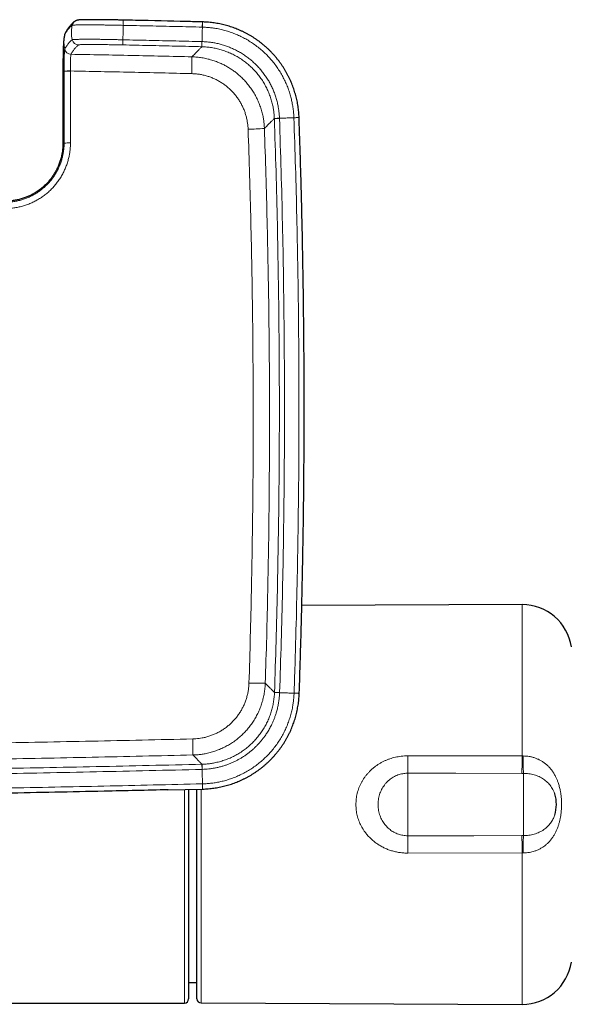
# Model space of a CAD drawing. Header units: millimetres. Extents: x 8 to 1132, y 12 to 2282.
# Tile 18 of 54: x 704 to 771, y 979 to 1098. Entities that reach past the tile are written whole.
import ezdxf

# ---------------------------------------------------------------- set-up
doc = ezdxf.new("R2010")
doc.units = ezdxf.units.MM

msp = doc.modelspace()

# ---------------------------------------------------------------- linework, layer by layer
at = {"color": 8, "linetype": 'Continuous', "lineweight": 0}
for p, q in [((710.65, 1097.16), (710.65, 1097.16)), ((716.3, 1097.11), (716.31, 1097.74)), ((725.87, 1096.89), (725.88, 1097.52)), ((716.25, 1094.74), (716.26, 1095.36)), ((725.81, 1094.52), (725.82, 1095.14)), ((709.99, 1093.61), (709.99, 1093.61)), ((725.82, 1094.52), (725.81, 1094.52)), ((709.91, 1091.6), (709.91, 1091.59)), ((734.59, 1085.84), (735.21, 1085.86)), ((734.59, 1085.84), (734.59, 1085.85)), ((736.96, 1085.93), (737.58, 1085.95)), ((764.57, 1008.73), (764.57, 1027.04)), ((734.61, 1016.42), (735.23, 1016.39)), ((734.61, 1016.41), (734.61, 1016.42)), ((736.98, 1016.33), (737.6, 1016.31)), ((725.83, 1007.73), (725.85, 1007.11)), ((725.83, 1007.73), (725.84, 1007.73)), ((750.75, 1008.75), (764.57, 1008.73)), ((764.57, 1008.73), (764.69, 1008.73)), ((750.73, 1006.64), (750.73, 999.09)), ((764.73, 1006.63), (764.56, 1006.63)), ((764.73, 1006.63), (764.73, 999.1)), ((725.89, 1005.36), (725.9, 1004.73)), ((725.73, 1004.73), (725.73, 978.86)), ((764.56, 999.1), (764.73, 999.1)), ((764.57, 997), (750.75, 996.98)), ((764.69, 997), (764.57, 997)), ((764.57, 978.69), (764.57, 997))]:
    msp.add_line(p, q, dxfattribs=at)
at = {"color": 7, "linetype": 'Continuous', "lineweight": 30}
for p, q in [((725.89, 1097.52), (725.88, 1097.52)), ((709.19, 1095.92), (709.19, 1095.89)), ((709.28, 1096.18), (709.29, 1096.18)), ((709.29, 1096.2), (709.3, 1096.21)), ((709, 1091.57), (709.01, 1082.85)), ((737.58, 1085.95), (737.58, 1085.96)), ((764.57, 1027.04), (737.91, 1026.92)), ((737.6, 1016.3), (737.6, 1016.31)), ((721.72, 1004.63), (725.9, 1004.73)), ((725.23, 1002.87), (725.23, 1004.72)), ((725.9, 1004.73), (725.91, 1004.73)), ((725.23, 979.36), (725.23, 1002.87)), ((724.21, 981.35), (725.23, 981.35)), ((640.59, 978.85), (723.71, 978.85)), ((725.73, 978.86), (764.57, 978.69))]:
    msp.add_line(p, q, dxfattribs=at)
at = {"color": 7, "linetype": 'Continuous', "lineweight": 30, "flags": 128}
msp.add_lwpolyline([(710.43, 1097.59), (710.44, 1097.6), (710.53, 1097.65)], dxfattribs=at)
at = {"color": 8, "linetype": 'Continuous', "lineweight": 0, "flags": 128}
for points in [[(725.88, 1096.89), (725.88, 1096.99), (725.88, 1097.08), (725.88, 1097.17), (725.89, 1097.25), (725.89, 1097.32), (725.89, 1097.38), (725.89, 1097.43), (725.89, 1097.47), (725.89, 1097.5), (725.89, 1097.52), (725.89, 1097.52)], [(725.82, 1094.52), (725.82, 1094.53), (725.82, 1094.55), (725.82, 1094.58), (725.82, 1094.62), (725.82, 1094.67), (725.82, 1094.73), (725.83, 1094.8), (725.83, 1094.88), (725.83, 1094.96), (725.83, 1095.05), (725.84, 1095.14)], [(734.59, 1085.85), (734.59, 1085.85), (734.61, 1085.85), (734.64, 1085.85), (734.68, 1085.86), (734.73, 1085.86), (734.8, 1085.86), (734.87, 1085.86), (734.94, 1085.87), (735.03, 1085.87), (735.11, 1085.87), (735.21, 1085.88)], [(736.96, 1085.94), (737.05, 1085.94), (737.14, 1085.94), (737.23, 1085.95), (737.31, 1085.95), (737.38, 1085.95), (737.44, 1085.95), (737.49, 1085.96), (737.53, 1085.96), (737.56, 1085.96), (737.58, 1085.96), (737.58, 1085.96)], [(734.61, 1016.41), (734.61, 1016.41), (734.63, 1016.41), (734.66, 1016.4), (734.7, 1016.4), (734.76, 1016.4), (734.82, 1016.4), (734.89, 1016.4), (734.96, 1016.39), (735.05, 1016.39), (735.14, 1016.39), (735.23, 1016.38)], [(736.98, 1016.32), (737.07, 1016.32), (737.16, 1016.32), (737.25, 1016.31), (737.33, 1016.31), (737.4, 1016.31), (737.46, 1016.31), (737.51, 1016.3), (737.55, 1016.3), (737.58, 1016.3), (737.6, 1016.3), (737.6, 1016.3)], [(725.84, 1007.73), (725.84, 1007.72), (725.84, 1007.7), (725.84, 1007.67), (725.84, 1007.63), (725.84, 1007.58), (725.85, 1007.52), (725.85, 1007.45), (725.85, 1007.37), (725.85, 1007.29), (725.85, 1007.2), (725.86, 1007.11)], [(764.56, 1006.63), (756.56, 1006.64), (750.73, 1006.64)], [(725.9, 1005.36), (725.9, 1005.26), (725.9, 1005.17), (725.91, 1005.09), (725.91, 1005.01), (725.91, 1004.94), (725.91, 1004.87), (725.91, 1004.82), (725.91, 1004.78), (725.91, 1004.75), (725.91, 1004.74), (725.91, 1004.73)], [(750.73, 999.09), (758.73, 999.09), (764.56, 999.1)]]:
    msp.add_lwpolyline(points, dxfattribs=at)
at = {"color": 8, "linetype": 'Continuous', "lineweight": 0}
for centre, radius, start, end in [((710.9, 1096.94), 0.799, 125.9707, 167.622), ((709.99, 1095.81), 0.796, 150.8988, 167.6809), ((709.99, 1095.81), 0.795, 152.6547, 167.6898), ((710.91, 1095.54), 0.8, 192.8841, 268.7588), ((710, 1094.42), 0.801, 193.0223, 268.7229), ((710, 1094.41), 0.801, 193.0679, 268.7233), ((673.21, 1092.94), 51.41, 358.1362, 0.3994), ((709.75, 1066.4), 25.19, 89.6344, 91.3741), ((709.78, 1073.66), 17.92, 89.5812, 92.027), ((730.79, 1115.11), 30.58, 271.1717, 274.8714), ((709.78, 1065.9), 16.98, 89.5579, 92.1398), ((732.69, 1039.89), 22.37, 267.0222, 272.074), ((670.75, 1009.1), 53.99, 359.7349, 1.7975), ((534.22, 1009.04), 216.53, 359.3651, 359.9215), ((544.28, 1009.05), 220.29, 359.3696, 359.915), ((827.08, 1009.05), 62.39, 180.3001, 182.2264), ((534.21, 996.69), 216.54, 0.0785, 0.6349), ((544.28, 996.68), 220.29, 0.085, 0.6304), ((827.08, 996.68), 62.39, 177.7736, 179.6998)]:
    msp.add_arc(centre, radius, start, end, dxfattribs=at)
at = {"color": 7, "linetype": 'Continuous', "lineweight": 30}
for centre, radius, start, end in [((764.6, 1021.04), 6, 8.4268, 90.25), ((764.73, 1002.87), 4, 341.2962, 18.6671), ((764.6, 984.69), 6, 269.75, 351.5732), ((723.71, 979.35), 0.5, 269.9906, 359.9888), ((725.73, 979.36), 0.5, 180, 269.75)]:
    msp.add_arc(centre, radius, start, end, dxfattribs=at)
at = {"color": 8, "linetype": 'Continuous', "lineweight": 0}
for points, knots in [([(710.12, 1097.11), (710.08, 1097.09), (710.01, 1097.03), (709.9, 1096.93), (709.78, 1096.81), (709.67, 1096.68), (709.56, 1096.53), (709.45, 1096.37), (709.33, 1096.19), (709.25, 1096.05), (709.21, 1095.98)], [0, 0, 0, 0, 0.123227, 0.246457, 0.369685, 0.492915, 0.616152, 0.739393, 0.869695, 1, 1, 1, 1]), ([(710.12, 1097.11), (710.1, 1097.01), (710.06, 1096.79), (710.03, 1096.46), (710.02, 1096.11), (710.05, 1095.74), (710.1, 1095.49), (710.13, 1095.36)], [0, 0, 0, 0, 0.1859693, 0.3729716, 0.5603762, 0.7808695, 1, 1, 1, 1]), ([(710.65, 1097.16), (710.65, 1097.16), (710.59, 1097.16), (710.47, 1097.15), (710.33, 1097.14), (710.23, 1097.14), (710.16, 1097.13), (710.13, 1097.12), (710.12, 1097.12), (710.12, 1097.11), (710.12, 1097.11)], [0, 0, 0, 0, 0.000025, 0.193254, 0.387565, 0.585216, 0.784003, 0.891895, 0.999975, 1, 1, 1, 1]), ([(716.3, 1097.11), (716.3, 1097.11), (716.16, 1097.12), (715.88, 1097.12), (715.44, 1097.13), (714.97, 1097.14), (714.56, 1097.14), (714.24, 1097.15), (713.99, 1097.15), (713.75, 1097.16), (713.46, 1097.16), (713.11, 1097.16), (712.72, 1097.17), (712.35, 1097.17), (712, 1097.17), (711.68, 1097.17), (711.38, 1097.17), (711.11, 1097.17), (710.91, 1097.16), (710.76, 1097.16), (710.68, 1097.16), (710.65, 1097.16), (710.65, 1097.16)], [0, 0, 0, 0, 0.000008, 0.058269, 0.116813, 0.187678, 0.259014, 0.295381, 0.33181, 0.368421, 0.405094, 0.469632, 0.534518, 0.600528, 0.666944, 0.731301, 0.796022, 0.861847, 0.928044, 0.963988, 0.999996, 1, 1, 1, 1]), ([(716.3, 1097.11), (716.3, 1097.01), (716.29, 1096.79), (716.28, 1096.46), (716.28, 1096.11), (716.27, 1095.74), (716.26, 1095.49), (716.26, 1095.36)], [0, 0, 0, 0, 0.185959, 0.372956, 0.56036, 0.780858, 1, 1, 1, 1]), ([(725.87, 1096.89), (724.81, 1096.92), (722.69, 1096.97), (719.5, 1097.04), (717.37, 1097.09), (716.3, 1097.11)], [0, 0, 0, 0, 0.331309, 0.665655, 1, 1, 1, 1]), ([(709.21, 1095.98), (709.19, 1095.87), (709.15, 1095.66), (709.12, 1095.33), (709.12, 1094.98), (709.15, 1094.61), (709.2, 1094.36), (709.22, 1094.23)], [0, 0, 0, 0, 0.185973, 0.372978, 0.560383, 0.780874, 1, 1, 1, 1]), ([(709.21, 1095.98), (709.21, 1095.98), (709.21, 1095.97), (709.2, 1095.96), (709.2, 1095.93), (709.19, 1095.92)], [0, 0, 0, 0, 0.000129, 0.703126, 1, 1, 1, 1]), ([(709.21, 1095.98), (709.21, 1095.98), (709.21, 1095.98), (709.21, 1095.98), (709.21, 1095.98)], [0, 0, 0, 0, 0.997687, 1, 1, 1, 1]), ([(725.88, 1096.89), (725.88, 1096.79), (725.87, 1096.57), (725.86, 1096.24), (725.85, 1095.89), (725.84, 1095.52), (725.84, 1095.27), (725.84, 1095.14)], [0, 0, 0, 0, 0.185959, 0.372956, 0.56036, 0.780858, 1, 1, 1, 1]), ([(725.88, 1096.89), (725.88, 1096.89), (725.87, 1096.89), (725.87, 1096.89), (725.87, 1096.89)], [0, 0, 0, 0, 0.006042, 1, 1, 1, 1]), ([(736.96, 1085.94), (736.96, 1085.94), (736.95, 1086.12), (736.93, 1086.5), (736.86, 1087.06), (736.77, 1087.62), (736.66, 1088.17), (736.51, 1088.73), (736.32, 1089.32), (736.09, 1089.91), (735.83, 1090.5), (735.53, 1091.06), (735.2, 1091.61), (734.85, 1092.14), (734.46, 1092.66), (734.04, 1093.15), (733.59, 1093.61), (733.12, 1094.06), (732.62, 1094.47), (732.09, 1094.86), (731.55, 1095.22), (730.99, 1095.54), (730.41, 1095.83), (729.83, 1096.09), (729.23, 1096.31), (728.61, 1096.49), (727.99, 1096.65), (727.41, 1096.76), (726.87, 1096.83), (726.38, 1096.87), (726.04, 1096.89), (725.88, 1096.89), (725.88, 1096.89)], [0, 0, 0, 0, 0.000003, 0.032762, 0.065582, 0.098421, 0.13124, 0.163999, 0.201102, 0.238321, 0.275599, 0.312878, 0.350098, 0.3872, 0.424726, 0.462281, 0.499807, 0.537694, 0.575675, 0.613687, 0.651667, 0.689554, 0.726697, 0.763956, 0.801275, 0.838593, 0.875851, 0.912993, 0.941989, 0.971, 0.999997, 1, 1, 1, 1]), ([(709.22, 1094.23), (709.26, 1094.3), (709.33, 1094.43), (709.45, 1094.61), (709.56, 1094.77), (709.67, 1094.91), (709.78, 1095.05), (709.89, 1095.17), (710.01, 1095.28), (710.09, 1095.33), (710.13, 1095.36)], [0, 0, 0, 0, 0.123482, 0.246967, 0.370451, 0.493934, 0.617428, 0.740922, 0.87046, 1, 1, 1, 1]), ([(710.89, 1094.74), (710.85, 1094.71), (710.77, 1094.65), (710.66, 1094.55), (710.54, 1094.43), (710.43, 1094.29), (710.32, 1094.15), (710.21, 1093.98), (710.1, 1093.81), (710.02, 1093.68), (709.99, 1093.61)], [0, 0, 0, 0, 0.129537, 0.259078, 0.382562, 0.506045, 0.629539, 0.753033, 0.876515, 1, 1, 1, 1]), ([(710.13, 1095.36), (710.13, 1095.36), (710.13, 1095.37), (710.15, 1095.38), (710.22, 1095.39), (710.33, 1095.39), (710.46, 1095.4), (710.62, 1095.41), (710.79, 1095.41), (710.99, 1095.42), (711.22, 1095.42), (711.47, 1095.42), (711.74, 1095.42), (712.03, 1095.42), (712.34, 1095.42), (712.67, 1095.42), (713.04, 1095.42), (713.46, 1095.42), (713.92, 1095.41), (714.39, 1095.4), (714.86, 1095.39), (715.33, 1095.39), (715.8, 1095.37), (716.11, 1095.37), (716.26, 1095.36), (716.26, 1095.36)], [0, 0, 0, 0, 0.000006, 0.049293, 0.098723, 0.148152, 0.197439, 0.241257, 0.285223, 0.329243, 0.373214, 0.417034, 0.460992, 0.505105, 0.549271, 0.593385, 0.637344, 0.690919, 0.74467, 0.798421, 0.851997, 0.901308, 0.950689, 0.999994, 1, 1, 1, 1]), ([(716.25, 1094.74), (716.11, 1094.75), (715.84, 1094.75), (715.44, 1094.76), (715.03, 1094.77), (714.62, 1094.77), (714.2, 1094.78), (713.8, 1094.78), (713.41, 1094.79), (713.03, 1094.79), (712.68, 1094.79), (712.36, 1094.79), (712.06, 1094.79), (711.79, 1094.79), (711.56, 1094.79), (711.35, 1094.78), (711.19, 1094.78), (711.06, 1094.77), (710.97, 1094.76), (710.91, 1094.75), (710.9, 1094.75), (710.89, 1094.74)], [0, 0, 0, 0, 0.049214, 0.098506, 0.14773, 0.201515, 0.255474, 0.309432, 0.363217, 0.41807, 0.473126, 0.528182, 0.583034, 0.637832, 0.692825, 0.747811, 0.8026, 0.85188, 0.901302, 0.950722, 1, 1, 1, 1]), ([(725.81, 1094.52), (724.75, 1094.55), (722.63, 1094.6), (719.45, 1094.67), (717.31, 1094.72), (716.25, 1094.74)], [0, 0, 0, 0, 0.331044, 0.665522, 1, 1, 1, 1]), ([(716.26, 1095.36), (717.33, 1095.34), (719.46, 1095.29), (722.65, 1095.22), (724.77, 1095.17), (725.82, 1095.14)], [0, 0, 0, 0, 0.334478, 0.668956, 1, 1, 1, 1]), ([(725.82, 1095.14), (725.83, 1095.14), (725.83, 1095.14), (725.84, 1095.14), (725.84, 1095.14)], [0, 0, 0, 0, 0.994255, 1, 1, 1, 1]), ([(725.84, 1095.14), (725.84, 1095.14), (726.01, 1095.14), (726.35, 1095.12), (726.87, 1095.06), (727.39, 1094.98), (727.91, 1094.87), (728.42, 1094.72), (728.93, 1094.55), (729.42, 1094.36), (729.91, 1094.13), (730.38, 1093.88), (730.85, 1093.59), (731.3, 1093.28), (731.73, 1092.94), (732.13, 1092.59), (732.51, 1092.22), (732.88, 1091.82), (733.22, 1091.4), (733.54, 1090.95), (733.84, 1090.5), (734.1, 1090.03), (734.34, 1089.55), (734.55, 1089.05), (734.73, 1088.54), (734.89, 1088.02), (735.01, 1087.53), (735.09, 1087.09), (735.14, 1086.68), (735.19, 1086.28), (735.2, 1086.01), (735.21, 1085.88), (735.21, 1085.88)], [0, 0, 0, 0, 0.000004, 0.035804, 0.071633, 0.107438, 0.144203, 0.180994, 0.217756, 0.254475, 0.291226, 0.327951, 0.365756, 0.403594, 0.441401, 0.478111, 0.51485, 0.551559, 0.589338, 0.627146, 0.664921, 0.70163, 0.738366, 0.775071, 0.812836, 0.850629, 0.888389, 0.916195, 0.944002, 0.971999, 0.999996, 1, 1, 1, 1]), ([(709.14, 1091.59), (709.14, 1091.59), (709.14, 1091.67), (709.14, 1091.83), (709.15, 1092.07), (709.16, 1092.3), (709.16, 1092.53), (709.16, 1092.74), (709.16, 1092.93), (709.16, 1093.12), (709.16, 1093.3), (709.17, 1093.46), (709.18, 1093.61), (709.18, 1093.74), (709.19, 1093.87), (709.19, 1093.97), (709.2, 1094.06), (709.21, 1094.13), (709.21, 1094.18), (709.22, 1094.22), (709.22, 1094.23), (709.22, 1094.23), (709.22, 1094.23)], [0, 0, 0, 0, 0.000015, 0.060518, 0.121034, 0.183882, 0.246753, 0.301367, 0.355969, 0.411967, 0.467953, 0.522871, 0.577807, 0.6343, 0.690783, 0.745813, 0.800842, 0.857591, 0.91435, 0.957065, 0.999985, 1, 1, 1, 1]), ([(709.22, 1094.23), (709.22, 1094.23), (709.22, 1094.23), (709.22, 1094.23), (709.22, 1094.23)], [0, 0, 0, 0, 0.002183, 1, 1, 1, 1]), ([(709.99, 1093.61), (709.98, 1093.6), (709.98, 1093.59), (709.97, 1093.53), (709.95, 1093.45), (709.94, 1093.34), (709.94, 1093.22), (709.93, 1093.07), (709.92, 1092.91), (709.92, 1092.73), (709.92, 1092.53), (709.92, 1092.32), (709.91, 1092.09), (709.91, 1091.84), (709.91, 1091.68), (709.91, 1091.6)], [0, 0, 0, 0, 0.0841349, 0.158435, 0.2329712, 0.3072637, 0.3815342, 0.456041, 0.5303047, 0.6044792, 0.6788956, 0.7530753, 0.8352806, 0.9178075, 1, 1, 1, 1]), ([(709.99, 1093.61), (712.42, 1093.57), (717.3, 1093.47), (722.18, 1093.36), (724.61, 1093.3)], [0, 0, 0, 0, 0.499999, 1, 1, 1, 1]), ([(724.61, 1093.3), (724.68, 1093.37), (724.82, 1093.51), (725, 1093.69), (725.17, 1093.87), (725.33, 1094.03), (725.48, 1094.18), (725.61, 1094.32), (725.73, 1094.44), (725.78, 1094.49), (725.81, 1094.52)], [0, 0, 0, 0, 0.112442, 0.224884, 0.337347, 0.44981, 0.587338, 0.724867, 0.862433, 1, 1, 1, 1]), ([(734.59, 1085.85), (734.58, 1086.02), (734.56, 1086.36), (734.5, 1086.86), (734.4, 1087.39), (734.27, 1087.95), (734.08, 1088.53), (733.86, 1089.09), (733.6, 1089.64), (733.31, 1090.17), (732.98, 1090.68), (732.61, 1091.17), (732.22, 1091.63), (731.79, 1092.06), (731.34, 1092.46), (730.85, 1092.83), (730.35, 1093.17), (729.82, 1093.48), (729.28, 1093.74), (728.72, 1093.97), (728.15, 1094.16), (727.58, 1094.31), (727, 1094.42), (726.41, 1094.5), (726.02, 1094.51), (725.82, 1094.52)], [0, 0, 0, 0, 0.037207, 0.074442, 0.111649, 0.15624, 0.200982, 0.245777, 0.29052, 0.33511, 0.379701, 0.424445, 0.46924, 0.513983, 0.558574, 0.603185, 0.647948, 0.692763, 0.737527, 0.782138, 0.825616, 0.869235, 0.912902, 0.956522, 1, 1, 1, 1]), ([(724.61, 1093.3), (724.82, 1093.29), (725.22, 1093.27), (725.82, 1093.2), (726.42, 1093.08), (727.01, 1092.92), (727.55, 1092.74), (728.05, 1092.53), (728.51, 1092.32), (728.95, 1092.07), (729.38, 1091.8), (729.8, 1091.51), (730.22, 1091.18), (730.65, 1090.79), (731.07, 1090.36), (731.46, 1089.89), (731.82, 1089.4), (732.15, 1088.89), (732.44, 1088.36), (732.69, 1087.81), (732.91, 1087.25), (733.09, 1086.67), (733.22, 1086.12), (733.31, 1085.6), (733.36, 1085.12), (733.38, 1084.8), (733.39, 1084.64)], [0, 0, 0, 0, 0.044608, 0.089368, 0.13418, 0.178939, 0.223547, 0.260729, 0.298029, 0.335389, 0.372749, 0.410049, 0.447231, 0.49177, 0.536461, 0.581203, 0.625894, 0.670433, 0.714877, 0.759473, 0.804121, 0.848717, 0.893162, 0.928766, 0.964396, 1, 1, 1, 1]), ([(709, 1091.57), (709.01, 1091.57), (709.01, 1091.58), (709.05, 1091.58), (709.11, 1091.59), (709.14, 1091.59)], [0, 0, 0, 0, 0.264608, 0.633488, 1, 1, 1, 1]), ([(709.14, 1091.57), (709.14, 1091.58), (709.14, 1091.58), (709.14, 1091.59), (709.14, 1091.59)], [0, 0, 0, 0, 0.9957203, 1, 1, 1, 1]), ([(709.15, 1082.87), (709.15, 1083.94), (709.15, 1086.07), (709.14, 1088.97), (709.14, 1090.81), (709.14, 1091.57)], [0, 0, 0, 0, 0.367599, 0.735198, 1, 1, 1, 1]), ([(709.91, 1091.59), (709.91, 1090.52), (709.91, 1088.68), (709.91, 1085.78), (709.91, 1083.95), (709.91, 1082.88)], [0, 0, 0, 0, 0.367627, 0.632401, 1, 1, 1, 1]), ([(724.59, 1091.27), (722.14, 1091.33), (717.25, 1091.44), (712.35, 1091.54), (709.91, 1091.59)], [0, 0, 0, 0, 0.4999991, 1, 1, 1, 1]), ([(731.42, 1084.53), (731.41, 1084.66), (731.4, 1084.91), (731.35, 1085.28), (731.28, 1085.69), (731.18, 1086.11), (731.05, 1086.56), (730.88, 1087), (730.68, 1087.43), (730.45, 1087.85), (730.2, 1088.24), (729.92, 1088.62), (729.61, 1088.98), (729.28, 1089.32), (728.93, 1089.64), (728.56, 1089.93), (728.17, 1090.2), (727.76, 1090.43), (727.34, 1090.65), (726.9, 1090.83), (726.45, 1090.98), (725.99, 1091.1), (725.53, 1091.19), (725.06, 1091.25), (724.75, 1091.26), (724.59, 1091.27)], [0, 0, 0, 0, 0.035603, 0.071231, 0.106834, 0.151269, 0.195856, 0.240494, 0.28508, 0.329514, 0.374043, 0.418723, 0.463456, 0.508137, 0.552666, 0.597299, 0.642086, 0.686926, 0.731713, 0.776347, 0.820976, 0.865757, 0.910589, 0.955371, 1, 1, 1, 1]), ([(734.59, 1085.84), (734.56, 1085.82), (734.5, 1085.76), (734.39, 1085.64), (734.25, 1085.51), (734.1, 1085.35), (733.94, 1085.19), (733.77, 1085.02), (733.59, 1084.84), (733.46, 1084.71), (733.39, 1084.64)], [0, 0, 0, 0, 0.138413, 0.276826, 0.415278, 0.553729, 0.665287, 0.776844, 0.888422, 1, 1, 1, 1]), ([(734.61, 1016.42), (734.67, 1018.47), (734.81, 1022.58), (734.96, 1028.76), (735.08, 1034.93), (735.16, 1041.17), (735.2, 1047.49), (735.2, 1053.88), (735.16, 1060.28), (735.08, 1066.67), (734.96, 1073.06), (734.8, 1079.45), (734.66, 1083.71), (734.59, 1085.84)], [0, 0, 0, 0, 0.088879, 0.177758, 0.26665, 0.355542, 0.447602, 0.539665, 0.631726, 0.723788, 0.815864, 0.907941, 1, 1, 1, 1]), ([(736.96, 1085.94), (736.85, 1085.93), (736.63, 1085.93), (736.31, 1085.91), (735.96, 1085.9), (735.59, 1085.89), (735.33, 1085.88), (735.21, 1085.88)], [0, 0, 0, 0, 0.1859594, 0.3729561, 0.5603598, 0.780858, 1, 1, 1, 1]), ([(735.21, 1085.88), (735.21, 1085.88), (735.21, 1085.87), (735.21, 1085.87), (735.21, 1085.86)], [0, 0, 0, 0, 0.005703, 1, 1, 1, 1]), ([(735.21, 1085.86), (735.28, 1083.73), (735.42, 1079.47), (735.58, 1073.08), (735.7, 1066.68), (735.78, 1060.28), (735.82, 1053.89), (735.82, 1047.49), (735.78, 1041.17), (735.7, 1034.92), (735.58, 1028.74), (735.43, 1022.57), (735.3, 1018.45), (735.23, 1016.39)], [0, 0, 0, 0, 0.092059, 0.184119, 0.276182, 0.368257, 0.460335, 0.552395, 0.644458, 0.733335, 0.822215, 0.911106, 1, 1, 1, 1]), ([(736.96, 1085.93), (736.96, 1085.93), (736.96, 1085.93), (736.96, 1085.94), (736.96, 1085.94)], [0, 0, 0, 0, 0.99401, 1, 1, 1, 1]), ([(736.98, 1016.33), (737.01, 1017.27), (737.11, 1020.34), (737.26, 1025.53), (737.4, 1031.93), (737.5, 1038.33), (737.56, 1044.73), (737.58, 1050.9), (737.56, 1056.83), (737.51, 1062.52), (737.43, 1068.22), (737.31, 1074.02), (737.16, 1079.92), (737.02, 1083.93), (736.96, 1085.93)], [0, 0, 0, 0, 0.040319, 0.132247, 0.22418, 0.316124, 0.408071, 0.5, 0.581851, 0.663705, 0.745545, 0.827388, 0.913693, 1, 1, 1, 1]), ([(731.52, 1017.55), (731.58, 1019.41), (731.69, 1023.13), (731.82, 1028.7), (731.92, 1034.28), (731.99, 1039.86), (732.03, 1045.44), (732.04, 1051.02), (732.01, 1056.6), (731.96, 1062.18), (731.87, 1067.77), (731.75, 1073.36), (731.6, 1078.95), (731.48, 1082.67), (731.42, 1084.53)], [0, 0, 0, 0, 0.083277, 0.166555, 0.249833, 0.333109, 0.416413, 0.499716, 0.582968, 0.666219, 0.749663, 0.833109, 0.916555, 1, 1, 1, 1]), ([(733.39, 1084.64), (733.45, 1082.78), (733.58, 1079.05), (733.72, 1073.46), (733.84, 1067.88), (733.93, 1062.29), (733.99, 1056.7), (734.01, 1051.11), (734, 1045.52), (733.97, 1039.92), (733.9, 1034.33), (733.8, 1028.73), (733.67, 1023.13), (733.55, 1019.4), (733.5, 1017.53)], [0, 0, 0, 0, 0.083277, 0.166555, 0.249833, 0.333109, 0.416413, 0.499716, 0.582968, 0.666219, 0.749663, 0.833109, 0.916555, 1, 1, 1, 1]), ([(709.91, 1082.88), (709.91, 1082.74), (709.91, 1082.44), (709.87, 1082), (709.81, 1081.57), (709.72, 1081.1), (709.59, 1080.62), (709.42, 1080.11), (709.22, 1079.62), (708.98, 1079.14), (708.71, 1078.67), (708.41, 1078.23), (708.08, 1077.81), (707.73, 1077.41), (707.35, 1077.03), (706.94, 1076.68), (706.51, 1076.36), (706.06, 1076.07), (705.59, 1075.82), (705.11, 1075.59), (704.61, 1075.39), (704.1, 1075.23), (703.58, 1075.11), (703.05, 1075.02), (702.52, 1074.96), (702.16, 1074.96), (701.99, 1074.95)], [0, 0, 0, 0, 0.035312, 0.070679, 0.106046, 0.141358, 0.184169, 0.227126, 0.270132, 0.313087, 0.355897, 0.398761, 0.441772, 0.484833, 0.527842, 0.570705, 0.613546, 0.656534, 0.69957, 0.742554, 0.785393, 0.828217, 0.871187, 0.914207, 0.957176, 1, 1, 1, 1]), ([(701.99, 1075.71), (701.99, 1075.71), (702.15, 1075.71), (702.47, 1075.72), (702.95, 1075.77), (703.43, 1075.85), (703.9, 1075.97), (704.36, 1076.11), (704.81, 1076.28), (705.25, 1076.49), (705.67, 1076.73), (706.08, 1076.99), (706.46, 1077.28), (706.83, 1077.59), (707.18, 1077.93), (707.5, 1078.29), (707.79, 1078.67), (708.06, 1079.07), (708.31, 1079.49), (708.52, 1079.92), (708.7, 1080.37), (708.86, 1080.83), (708.98, 1081.31), (709.08, 1081.81), (709.13, 1082.34), (709.15, 1082.69), (709.15, 1082.87), (709.15, 1082.87)], [0, 0, 0, 0, 0.0000053, 0.042829, 0.0857984, 0.1288183, 0.1717896, 0.2146149, 0.2574564, 0.3004436, 0.3434834, 0.3864765, 0.4293229, 0.4721845, 0.5151932, 0.5582529, 0.6012636, 0.6441269, 0.686934, 0.7298871, 0.7728905, 0.8158454, 0.8586541, 0.9057457, 0.9529025, 0.9999947, 1, 1, 1, 1]), ([(709.01, 1082.85), (709.01, 1082.85), (709.02, 1082.86), (709.06, 1082.86), (709.12, 1082.87), (709.15, 1082.87)], [0, 0, 0, 0, 0.254047, 0.628224, 1, 1, 1, 1]), ([(724.71, 1010.79), (724.84, 1010.79), (725.1, 1010.8), (725.48, 1010.85), (725.89, 1010.91), (726.32, 1011.01), (726.77, 1011.15), (727.21, 1011.31), (727.64, 1011.5), (728.06, 1011.72), (728.45, 1011.97), (728.84, 1012.25), (729.2, 1012.55), (729.54, 1012.88), (729.86, 1013.22), (730.15, 1013.59), (730.42, 1013.98), (730.66, 1014.39), (730.88, 1014.81), (731.06, 1015.24), (731.22, 1015.69), (731.34, 1016.15), (731.44, 1016.61), (731.5, 1017.08), (731.52, 1017.39), (731.52, 1017.55)], [0, 0, 0, 0, 0.036481, 0.07299, 0.109471, 0.153749, 0.198178, 0.242657, 0.287085, 0.331363, 0.375734, 0.420257, 0.464832, 0.509355, 0.553726, 0.598255, 0.642938, 0.687673, 0.732356, 0.776886, 0.821407, 0.866079, 0.910804, 0.955478, 1, 1, 1, 1]), ([(733.5, 1017.53), (733.49, 1017.33), (733.46, 1016.93), (733.38, 1016.33), (733.26, 1015.73), (733.1, 1015.15), (732.9, 1014.57), (732.66, 1014.02), (732.38, 1013.47), (732.07, 1012.95), (731.73, 1012.45), (731.35, 1011.98), (730.94, 1011.53), (730.5, 1011.12), (730.04, 1010.73), (729.55, 1010.37), (729.03, 1010.05), (728.5, 1009.77), (727.95, 1009.52), (727.38, 1009.31), (726.81, 1009.13), (726.25, 1009.01), (725.73, 1008.92), (725.23, 1008.87), (724.9, 1008.85), (724.74, 1008.85)], [0, 0, 0, 0, 0.044499, 0.089149, 0.13385, 0.1785, 0.222998, 0.267534, 0.312222, 0.356962, 0.40165, 0.446186, 0.490574, 0.535115, 0.579706, 0.624246, 0.668635, 0.71292, 0.757354, 0.80184, 0.846276, 0.890561, 0.927031, 0.963529, 1, 1, 1, 1]), ([(733.5, 1017.53), (733.56, 1017.47), (733.68, 1017.34), (733.85, 1017.18), (734.01, 1017.02), (734.16, 1016.87), (734.3, 1016.73), (734.42, 1016.6), (734.53, 1016.49), (734.58, 1016.44), (734.61, 1016.42)], [0, 0, 0, 0, 0.112806, 0.225612, 0.338436, 0.451261, 0.588429, 0.725596, 0.862798, 1, 1, 1, 1]), ([(725.84, 1007.73), (726.01, 1007.74), (726.35, 1007.75), (726.85, 1007.81), (727.38, 1007.9), (727.94, 1008.03), (728.52, 1008.21), (729.09, 1008.42), (729.65, 1008.67), (730.18, 1008.96), (730.69, 1009.29), (731.18, 1009.65), (731.65, 1010.04), (732.08, 1010.46), (732.49, 1010.91), (732.87, 1011.39), (733.21, 1011.89), (733.52, 1012.41), (733.79, 1012.96), (734.03, 1013.51), (734.22, 1014.08), (734.37, 1014.65), (734.49, 1015.23), (734.57, 1015.82), (734.6, 1016.21), (734.61, 1016.41)], [0, 0, 0, 0, 0.037325, 0.07468, 0.112005, 0.156578, 0.201303, 0.24608, 0.290805, 0.335377, 0.379951, 0.424676, 0.469453, 0.514179, 0.558752, 0.603345, 0.648091, 0.692888, 0.737633, 0.782226, 0.825687, 0.869289, 0.912938, 0.956539, 1, 1, 1, 1]), ([(735.23, 1016.38), (735.23, 1016.38), (735.22, 1016.25), (735.21, 1016), (735.17, 1015.56), (735.09, 1015.09), (734.99, 1014.57), (734.87, 1014.1), (734.74, 1013.68), (734.6, 1013.3), (734.46, 1012.93), (734.27, 1012.52), (734.04, 1012.08), (733.77, 1011.62), (733.49, 1011.2), (733.22, 1010.84), (732.96, 1010.52), (732.7, 1010.22), (732.42, 1009.93), (732.13, 1009.65), (731.83, 1009.38), (731.51, 1009.13), (731.18, 1008.88), (730.84, 1008.65), (730.49, 1008.43), (730.14, 1008.24), (729.79, 1008.06), (729.42, 1007.89), (729.05, 1007.74), (728.66, 1007.6), (728.27, 1007.48), (727.87, 1007.37), (727.47, 1007.29), (727.07, 1007.22), (726.67, 1007.16), (726.26, 1007.13), (725.99, 1007.11), (725.86, 1007.11), (725.86, 1007.11)], [0, 0, 0, 0, 0.000004, 0.02676, 0.053517, 0.089784, 0.126077, 0.162345, 0.190004, 0.217662, 0.245101, 0.27254, 0.309786, 0.347059, 0.384301, 0.412761, 0.441221, 0.468654, 0.496085, 0.523712, 0.55134, 0.579566, 0.60779, 0.636225, 0.66466, 0.692093, 0.719526, 0.747146, 0.774767, 0.802984, 0.831201, 0.85962, 0.888037, 0.915907, 0.943896, 0.971885, 0.999996, 1, 1, 1, 1]), ([(725.9, 1005.36), (725.9, 1005.36), (726.09, 1005.36), (726.46, 1005.38), (727.02, 1005.44), (727.58, 1005.52), (728.13, 1005.63), (728.7, 1005.78), (729.29, 1005.96), (729.89, 1006.18), (730.47, 1006.44), (731.04, 1006.73), (731.6, 1007.05), (732.13, 1007.4), (732.65, 1007.79), (733.14, 1008.2), (733.62, 1008.64), (734.06, 1009.11), (734.49, 1009.61), (734.88, 1010.13), (735.24, 1010.67), (735.57, 1011.22), (735.87, 1011.8), (736.13, 1012.38), (736.35, 1012.98), (736.55, 1013.59), (736.71, 1014.21), (736.82, 1014.79), (736.9, 1015.33), (736.95, 1015.83), (736.97, 1016.16), (736.98, 1016.32), (736.98, 1016.32)], [0, 0, 0, 0, 0.000003, 0.032793, 0.065642, 0.098512, 0.131362, 0.164152, 0.201239, 0.238444, 0.275708, 0.312972, 0.350177, 0.387266, 0.424769, 0.462303, 0.499806, 0.537678, 0.575643, 0.61364, 0.651605, 0.689476, 0.726604, 0.763848, 0.801152, 0.838455, 0.875699, 0.912826, 0.941878, 0.970944, 0.999997, 1, 1, 1, 1]), ([(735.23, 1016.39), (735.23, 1016.39), (735.23, 1016.39), (735.23, 1016.38), (735.23, 1016.38)], [0, 0, 0, 0, 0.9943, 1, 1, 1, 1]), ([(736.98, 1016.32), (736.87, 1016.33), (736.65, 1016.33), (736.33, 1016.35), (735.98, 1016.36), (735.61, 1016.37), (735.35, 1016.38), (735.23, 1016.38)], [0, 0, 0, 0, 0.1859594, 0.3729561, 0.5603598, 0.780858, 1, 1, 1, 1]), ([(736.98, 1016.32), (736.98, 1016.32), (736.98, 1016.33), (736.98, 1016.33), (736.98, 1016.33)], [0, 0, 0, 0, 0.005987, 1, 1, 1, 1]), ([(642.36, 1009.68), (645.38, 1009.7), (652.46, 1009.72), (663.61, 1009.81), (675.83, 1009.93), (688.05, 1010.09), (700.27, 1010.29), (712.49, 1010.52), (720.64, 1010.7), (724.71, 1010.79)], [0, 0, 0, 0, 0.109724, 0.258025, 0.406326, 0.554723, 0.703119, 0.851515, 1, 1, 1, 1]), ([(724.74, 1008.85), (720.67, 1008.76), (712.53, 1008.57), (700.32, 1008.34), (688.11, 1008.15), (675.9, 1007.99), (663.69, 1007.86), (652.44, 1007.78), (645.27, 1007.75), (642.17, 1007.74)], [0, 0, 0, 0, 0.147881, 0.295763, 0.443645, 0.591526, 0.739416, 0.887306, 1, 1, 1, 1]), ([(725.83, 1007.73), (725.81, 1007.76), (725.75, 1007.81), (725.65, 1007.92), (725.52, 1008.04), (725.39, 1008.19), (725.24, 1008.34), (725.09, 1008.49), (724.92, 1008.66), (724.8, 1008.78), (724.74, 1008.85)], [0, 0, 0, 0, 0.137638, 0.275275, 0.412947, 0.550618, 0.662955, 0.775291, 0.887645, 1, 1, 1, 1]), ([(642.05, 1006.57), (642.25, 1006.57), (646.72, 1006.58), (655.46, 1006.63), (668.25, 1006.74), (681.05, 1006.89), (693.84, 1007.08), (706.64, 1007.31), (717.3, 1007.53), (723.7, 1007.68), (725.83, 1007.73)], [0, 0, 0, 0, 0.00726, 0.159988, 0.312718, 0.465447, 0.618177, 0.770906, 0.923636, 1, 1, 1, 1]), ([(750.75, 996.98), (750.58, 996.99), (750.25, 996.99), (749.75, 997.05), (749.25, 997.14), (748.77, 997.27), (748.3, 997.43), (747.85, 997.63), (747.42, 997.86), (747, 998.12), (746.62, 998.41), (746.25, 998.73), (745.92, 999.08), (745.64, 999.41), (745.42, 999.72), (745.25, 1000), (745.09, 1000.28), (744.95, 1000.58), (744.82, 1000.89), (744.71, 1001.21), (744.62, 1001.53), (744.55, 1001.85), (744.5, 1002.18), (744.47, 1002.52), (744.46, 1002.86), (744.47, 1003.2), (744.5, 1003.54), (744.55, 1003.88), (744.62, 1004.21), (744.72, 1004.55), (744.83, 1004.88), (744.97, 1005.2), (745.12, 1005.51), (745.29, 1005.81), (745.48, 1006.1), (745.69, 1006.39), (745.93, 1006.66), (746.17, 1006.92), (746.43, 1007.16), (746.7, 1007.38), (746.98, 1007.59), (747.28, 1007.79), (747.6, 1007.97), (747.92, 1008.13), (748.24, 1008.27), (748.57, 1008.39), (748.9, 1008.5), (749.24, 1008.58), (749.59, 1008.65), (749.96, 1008.71), (750.34, 1008.74), (750.61, 1008.75), (750.75, 1008.75)], [0, 0, 0, 0, 0.025933, 0.051866, 0.078421, 0.104976, 0.130313, 0.15565, 0.181594, 0.207538, 0.232574, 0.257608, 0.283291, 0.308973, 0.32594, 0.34292, 0.359886, 0.377371, 0.394871, 0.412356, 0.429614, 0.446888, 0.464147, 0.482006, 0.499882, 0.517741, 0.535365, 0.553005, 0.570629, 0.588885, 0.60716, 0.625417, 0.643524, 0.661647, 0.679755, 0.698475, 0.717212, 0.735933, 0.754339, 0.77276, 0.791166, 0.810133, 0.829116, 0.848083, 0.866169, 0.884268, 0.902355, 0.920927, 0.939514, 0.958086, 0.979004, 1, 1, 1, 1]), ([(764.69, 1008.73), (764.81, 1008.73), (765.07, 1008.72), (765.45, 1008.67), (765.82, 1008.59), (766.19, 1008.48), (766.55, 1008.33), (766.89, 1008.15), (767.22, 1007.94), (767.53, 1007.69), (767.83, 1007.41), (768.1, 1007.09), (768.35, 1006.75), (768.53, 1006.43), (768.69, 1006.13), (768.81, 1005.84), (768.95, 1005.47), (769.08, 1005.04), (769.19, 1004.59), (769.26, 1004.16), (769.31, 1003.75), (769.34, 1003.34), (769.35, 1002.93), (769.35, 1002.52), (769.32, 1002.1), (769.28, 1001.69), (769.22, 1001.3), (769.14, 1000.91), (769.04, 1000.55), (768.93, 1000.19), (768.79, 999.83), (768.63, 999.48), (768.45, 999.15), (768.23, 998.82), (767.99, 998.51), (767.73, 998.22), (767.46, 997.98), (767.19, 997.78), (766.97, 997.63), (766.71, 997.48), (766.42, 997.34), (766.08, 997.22), (765.77, 997.12), (765.51, 997.07), (765.24, 997.03), (764.98, 997.01), (764.79, 997), (764.69, 997)], [0, 0, 0, 0, 0.022015, 0.04424, 0.066903, 0.089786, 0.112672, 0.135768, 0.159174, 0.182994, 0.208032, 0.233276, 0.259114, 0.285136, 0.299298, 0.320621, 0.342026, 0.371133, 0.400418, 0.424197, 0.448061, 0.472181, 0.496386, 0.520266, 0.544228, 0.568443, 0.592747, 0.615036, 0.6374, 0.659925, 0.682536, 0.705793, 0.729164, 0.752723, 0.776551, 0.800202, 0.82422, 0.842438, 0.860746, 0.873083, 0.895838, 0.9188, 0.936338, 0.953978, 0.965885, 0.982894, 1, 1, 1, 1]), ([(725.85, 1007.11), (723.71, 1007.06), (717.32, 1006.91), (706.65, 1006.68), (693.86, 1006.45), (681.06, 1006.27), (668.26, 1006.12), (655.46, 1006.01), (646.7, 1005.96), (642.21, 1005.94), (641.99, 1005.94)], [0, 0, 0, 0, 0.076305, 0.228916, 0.381529, 0.534139, 0.686752, 0.839363, 0.991975, 1, 1, 1, 1]), ([(725.86, 1007.11), (725.86, 1007.11), (725.85, 1007.11), (725.85, 1007.11), (725.85, 1007.11)], [0, 0, 0, 0, 0.005742, 1, 1, 1, 1]), ([(725.9, 1005.36), (725.9, 1005.47), (725.89, 1005.68), (725.88, 1006.01), (725.87, 1006.36), (725.87, 1006.73), (725.86, 1006.98), (725.86, 1007.11)], [0, 0, 0, 0, 0.185959, 0.372956, 0.56036, 0.780858, 1, 1, 1, 1]), ([(750.73, 1006.64), (750.66, 1006.64), (750.5, 1006.64), (750.25, 1006.61), (749.98, 1006.57), (749.69, 1006.49), (749.4, 1006.38), (749.12, 1006.25), (748.85, 1006.09), (748.59, 1005.91), (748.34, 1005.7), (748.12, 1005.47), (747.91, 1005.22), (747.73, 1004.95), (747.57, 1004.67), (747.43, 1004.37), (747.32, 1004.06), (747.24, 1003.74), (747.18, 1003.42), (747.15, 1003.09), (747.14, 1002.76), (747.16, 1002.44), (747.21, 1002.12), (747.28, 1001.81), (747.38, 1001.51), (747.49, 1001.22), (747.63, 1000.94), (747.79, 1000.68), (747.97, 1000.44), (748.16, 1000.22), (748.36, 1000.01), (748.59, 999.82), (748.82, 999.65), (749.07, 999.51), (749.33, 999.38), (749.6, 999.27), (749.87, 999.19), (750.15, 999.13), (750.44, 999.09), (750.64, 999.09), (750.73, 999.09)], [0, 0, 0, 0, 0.019727, 0.039548, 0.06534, 0.091133, 0.117771, 0.144411, 0.171549, 0.198688, 0.226712, 0.254738, 0.282577, 0.310417, 0.339115, 0.367814, 0.395743, 0.423672, 0.452419, 0.481166, 0.508645, 0.536124, 0.564373, 0.592623, 0.619061, 0.645498, 0.672641, 0.699783, 0.72486, 0.749937, 0.77566, 0.801383, 0.825858, 0.850332, 0.875476, 0.90062, 0.925098, 0.949576, 0.974788, 1, 1, 1, 1]), ([(768.52, 1004.14), (768.51, 1004.17), (768.47, 1004.3), (768.38, 1004.52), (768.23, 1004.8), (768.06, 1005.07), (767.87, 1005.31), (767.66, 1005.54), (767.42, 1005.74), (767.17, 1005.93), (766.91, 1006.09), (766.63, 1006.24), (766.33, 1006.36), (766.03, 1006.46), (765.71, 1006.54), (765.4, 1006.59), (765.07, 1006.63), (764.85, 1006.63), (764.73, 1006.63)], [0, 0, 0, 0, 0.016513, 0.082233, 0.149728, 0.217787, 0.282396, 0.347453, 0.413895, 0.480812, 0.544577, 0.609217, 0.674306, 0.74032, 0.804079, 0.868754, 0.933896, 1, 1, 1, 1]), ([(641.81, 1004.19), (642.69, 1004.2), (647.84, 1004.21), (657.26, 1004.27), (667.93, 1004.37), (678.59, 1004.49), (689.26, 1004.63), (701.76, 1004.84), (713.97, 1005.08), (721.92, 1005.27), (725.89, 1005.36)], [0, 0, 0, 0, 0.031537, 0.183754, 0.335972, 0.412081, 0.564299, 0.716516, 0.858257, 1, 1, 1, 1]), ([(725.89, 1005.36), (725.89, 1005.36), (725.9, 1005.36), (725.9, 1005.36), (725.9, 1005.36)], [0, 0, 0, 0, 0.993961, 1, 1, 1, 1]), ([(723.71, 978.85), (723.71, 978.85), (723.71, 978.85), (723.71, 978.89), (723.71, 978.97), (723.71, 979.07), (723.71, 979.17), (723.71, 979.29), (723.71, 979.43), (723.71, 979.59), (723.71, 979.8), (723.71, 980.06), (723.71, 980.35), (723.71, 980.64), (723.71, 980.9), (723.71, 981.18), (723.71, 981.48), (723.71, 981.8), (723.71, 982.14), (723.71, 982.49), (723.71, 982.86), (723.71, 983.31), (723.71, 983.84), (723.71, 984.39), (723.71, 984.9), (723.71, 985.35), (723.71, 985.81), (723.71, 986.3), (723.71, 986.8), (723.71, 987.31), (723.71, 987.84), (723.71, 988.38), (723.71, 988.94), (723.71, 989.52), (723.71, 990.11), (723.71, 990.71), (723.71, 991.33), (723.71, 991.96), (723.71, 992.6), (723.71, 993.26), (723.71, 993.93), (723.71, 994.61), (723.71, 995.3), (723.71, 996), (723.71, 996.7), (723.71, 997.39), (723.71, 998.07), (723.71, 998.76), (723.71, 999.46), (723.71, 1000.16), (723.71, 1000.86), (723.71, 1001.58), (723.71, 1002.3), (723.71, 1003.02), (723.71, 1003.75), (723.71, 1004.3), (723.71, 1004.61), (723.71, 1004.68)], [0, 0, 0, 0, 0.01494, 0.040242, 0.065545, 0.082779, 0.100016, 0.11725, 0.134608, 0.15197, 0.169329, 0.194429, 0.219528, 0.236378, 0.253231, 0.270081, 0.287298, 0.304518, 0.321735, 0.339076, 0.356421, 0.373762, 0.398895, 0.424028, 0.440899, 0.457773, 0.474644, 0.491884, 0.509127, 0.526367, 0.543735, 0.561106, 0.578474, 0.596293, 0.614116, 0.631936, 0.649894, 0.667855, 0.685813, 0.704215, 0.722621, 0.741022, 0.75958, 0.778142, 0.7967, 0.814395, 0.832094, 0.849789, 0.867619, 0.885453, 0.903284, 0.921534, 0.939789, 0.958039, 0.976419, 0.994803, 1, 1, 1, 1]), ([(764.73, 999.1), (764.82, 999.1), (764.99, 999.1), (765.26, 999.12), (765.56, 999.16), (765.88, 999.23), (766.2, 999.32), (766.51, 999.44), (766.8, 999.58), (767.07, 999.73), (767.33, 999.91), (767.56, 1000.1), (767.76, 1000.3), (767.94, 1000.51), (768.11, 1000.73), (768.25, 1000.96), (768.36, 1001.18), (768.45, 1001.39), (768.5, 1001.52), (768.52, 1001.58)], [0, 0, 0, 0, 0.049501, 0.099212, 0.164414, 0.230094, 0.297273, 0.364967, 0.429255, 0.493982, 0.560077, 0.626641, 0.684262, 0.742523, 0.801112, 0.86038, 0.910632, 0.961391, 1, 1, 1, 1])]:
    msp.add_open_spline(points, degree=3, knots=knots, dxfattribs=at)
at = {"color": 7, "linetype": 'Continuous', "lineweight": 30}
for points, knots in [([(710.4, 1097.57), (710.4, 1097.57), (710.36, 1097.54), (710.28, 1097.48), (710.16, 1097.37), (710.05, 1097.25), (709.93, 1097.13), (709.82, 1096.99), (709.71, 1096.85), (709.59, 1096.68), (709.48, 1096.51), (709.38, 1096.35), (709.32, 1096.24), (709.3, 1096.2)], [0, 0, 0, 0, 0.000096, 0.095176, 0.19267, 0.291836, 0.39204, 0.492779, 0.59376, 0.703716, 0.817708, 0.934207, 1, 1, 1, 1]), ([(716.31, 1097.74), (716.3, 1097.74), (716.22, 1097.74), (716.07, 1097.75), (715.86, 1097.75), (715.65, 1097.76), (715.44, 1097.76), (715.22, 1097.76), (715, 1097.77), (714.78, 1097.77), (714.56, 1097.77), (714.34, 1097.78), (714.13, 1097.78), (713.92, 1097.78), (713.72, 1097.79), (713.52, 1097.79), (713.33, 1097.79), (713.14, 1097.79), (712.96, 1097.79), (712.78, 1097.79), (712.61, 1097.79), (712.45, 1097.79), (712.29, 1097.79), (712.14, 1097.79), (712, 1097.79), (711.86, 1097.79), (711.73, 1097.79), (711.61, 1097.79), (711.5, 1097.78), (711.39, 1097.78), (711.29, 1097.78), (711.19, 1097.78), (711.1, 1097.77), (711.02, 1097.77), (710.94, 1097.76), (710.87, 1097.75), (710.8, 1097.74), (710.76, 1097.73), (710.71, 1097.72), (710.66, 1097.71), (710.6, 1097.68), (710.55, 1097.67), (710.53, 1097.65), (710.53, 1097.65)], [0, 0, 0, 0, 0.002849, 0.029398, 0.053022, 0.078684, 0.103304, 0.130413, 0.157559, 0.184738, 0.211937, 0.239143, 0.266341, 0.293519, 0.320664, 0.347767, 0.37482, 0.401816, 0.428751, 0.455624, 0.482438, 0.509199, 0.535871, 0.562739, 0.589743, 0.616889, 0.644187, 0.67165, 0.699301, 0.727179, 0.755349, 0.78393, 0.813144, 0.843448, 0.875976, 0.914792, 0.933624, 0.945852, 0.95804, 0.971331, 0.984404, 0.998844, 1, 1, 1, 1]), ([(725.88, 1097.52), (725.25, 1097.54), (722.55, 1097.6), (719.36, 1097.68), (716.8, 1097.73), (716.31, 1097.74)], [0, 0, 0, 0, 0.197571, 0.846355, 1, 1, 1, 1]), ([(737.58, 1085.96), (737.58, 1085.96), (737.58, 1086.08), (737.57, 1086.3), (737.54, 1086.64), (737.51, 1086.97), (737.46, 1087.31), (737.41, 1087.64), (737.34, 1087.97), (737.27, 1088.3), (737.19, 1088.63), (737.09, 1088.95), (736.99, 1089.27), (736.88, 1089.59), (736.76, 1089.91), (736.64, 1090.22), (736.5, 1090.53), (736.36, 1090.83), (736.2, 1091.13), (736.04, 1091.43), (735.87, 1091.72), (735.69, 1092.01), (735.51, 1092.29), (735.31, 1092.56), (735.11, 1092.84), (734.9, 1093.1), (734.69, 1093.36), (734.46, 1093.61), (734.23, 1093.86), (734, 1094.09), (733.75, 1094.33), (733.5, 1094.55), (733.24, 1094.77), (732.98, 1094.98), (732.71, 1095.19), (732.44, 1095.38), (732.16, 1095.57), (731.88, 1095.75), (731.59, 1095.92), (731.29, 1096.09), (730.99, 1096.24), (730.69, 1096.39), (730.38, 1096.53), (730.07, 1096.66), (729.76, 1096.78), (729.44, 1096.89), (729.12, 1097), (728.8, 1097.09), (728.47, 1097.18), (728.14, 1097.25), (727.81, 1097.32), (727.48, 1097.38), (727.14, 1097.43), (726.81, 1097.47), (726.47, 1097.49), (726.17, 1097.51), (725.98, 1097.52), (725.89, 1097.52)], [0, 0, 0, 0, 0.000485, 0.019026, 0.037592, 0.05618, 0.074784, 0.093399, 0.112049, 0.130558, 0.149104, 0.167732, 0.186413, 0.205118, 0.223814, 0.242466, 0.261045, 0.279525, 0.297994, 0.316574, 0.335202, 0.353864, 0.372544, 0.391225, 0.409891, 0.428525, 0.447115, 0.465639, 0.484186, 0.50277, 0.521381, 0.54001, 0.558646, 0.577276, 0.595888, 0.614472, 0.633042, 0.651541, 0.670093, 0.688719, 0.707392, 0.726087, 0.74477, 0.763411, 0.781982, 0.800466, 0.818941, 0.837492, 0.856115, 0.874788, 0.893486, 0.912183, 0.93085, 0.949465, 0.967992, 0.986438, 1, 1, 1, 1]), ([(709.19, 1095.89), (709.18, 1095.84), (709.16, 1095.75), (709.14, 1095.61), (709.12, 1095.49), (709.11, 1095.4), (709.1, 1095.33), (709.1, 1095.28), (709.09, 1095.22), (709.09, 1095.16), (709.08, 1095.08), (709.08, 1094.99), (709.07, 1094.87), (709.06, 1094.73), (709.05, 1094.59), (709.05, 1094.45), (709.04, 1094.32), (709.04, 1094.2), (709.04, 1094.08), (709.03, 1093.99), (709.03, 1093.92), (709.03, 1093.87), (709.03, 1093.82), (709.03, 1093.74), (709.02, 1093.64), (709.02, 1093.53), (709.02, 1093.39), (709.02, 1093.22), (709.01, 1093.04), (709.01, 1092.84), (709.01, 1092.64), (709.01, 1092.43), (709, 1092.23), (709, 1092.02), (709, 1091.8), (709, 1091.65), (709, 1091.57)], [0, 0, 0, 0, 0.032466, 0.06477, 0.091895, 0.114241, 0.132298, 0.147424, 0.161811, 0.186673, 0.210124, 0.23701, 0.278831, 0.32071, 0.361411, 0.403473, 0.432101, 0.462695, 0.493094, 0.516372, 0.529589, 0.538776, 0.551011, 0.569216, 0.590773, 0.616923, 0.647516, 0.682462, 0.721779, 0.758015, 0.797644, 0.841036, 0.876366, 0.914395, 0.95547, 1, 1, 1, 1]), ([(709.2, 1095.94), (709.2, 1095.94), (709.2, 1095.93), (709.2, 1095.93), (709.19, 1095.92)], [0, 0, 0, 0, 0.179456, 1, 1, 1, 1]), ([(709.27, 1096.15), (709.27, 1096.15), (709.26, 1096.13), (709.25, 1096.1), (709.23, 1096.06), (709.22, 1096.02), (709.21, 1095.98), (709.2, 1095.96), (709.2, 1095.95)], [0, 0, 0, 0, 0.05129, 0.211724, 0.382436, 0.572188, 0.791902, 1, 1, 1, 1]), ([(737.6, 1016.31), (737.61, 1016.42), (737.65, 1017.55), (737.72, 1019.7), (737.81, 1022.76), (737.89, 1025.84), (737.96, 1028.91), (738.02, 1031.99), (738.08, 1035.07), (738.12, 1038.15), (738.16, 1041.22), (738.18, 1044.3), (738.2, 1047.38), (738.2, 1050.46), (738.2, 1053.53), (738.19, 1056.61), (738.16, 1059.69), (738.13, 1062.77), (738.09, 1065.84), (738.04, 1068.92), (737.98, 1072), (737.91, 1075.08), (737.83, 1078.15), (737.74, 1081.23), (737.66, 1083.83), (737.6, 1085.4), (737.58, 1085.95)], [0, 0, 0, 0, 0.004573, 0.04862, 0.092649, 0.136801, 0.18099, 0.225179, 0.269368, 0.313556, 0.357745, 0.401934, 0.446125, 0.490316, 0.534504, 0.578693, 0.622883, 0.667073, 0.711263, 0.755453, 0.799642, 0.843831, 0.888019, 0.932213, 0.9764, 1, 1, 1, 1]), ([(709.01, 1082.85), (709.01, 1082.72), (709, 1082.47), (708.97, 1082.08), (708.92, 1081.71), (708.84, 1081.3), (708.73, 1080.86), (708.57, 1080.39), (708.38, 1079.93), (708.16, 1079.5), (707.92, 1079.09), (707.65, 1078.69), (707.36, 1078.32), (707.05, 1077.98), (706.71, 1077.66), (706.37, 1077.36), (706, 1077.09), (705.63, 1076.85), (705.25, 1076.63), (704.85, 1076.44), (704.43, 1076.27), (703.97, 1076.11), (703.48, 1075.99), (702.98, 1075.9), (702.49, 1075.85), (702.16, 1075.84), (702, 1075.84)], [0, 0, 0, 0, 0.035286, 0.069895, 0.104207, 0.138522, 0.18385, 0.228813, 0.273509, 0.317244, 0.360585, 0.403925, 0.446718, 0.48909, 0.531088, 0.572507, 0.613402, 0.653838, 0.693875, 0.733568, 0.77291, 0.81941, 0.865237, 0.910527, 0.955408, 1, 1, 1, 1]), ([(725.91, 1004.73), (725.92, 1004.73), (726.03, 1004.73), (726.26, 1004.74), (726.6, 1004.77), (726.93, 1004.8), (727.27, 1004.84), (727.6, 1004.89), (727.93, 1004.95), (728.26, 1005.02), (728.59, 1005.1), (728.91, 1005.19), (729.24, 1005.29), (729.56, 1005.39), (729.88, 1005.51), (730.19, 1005.63), (730.5, 1005.77), (730.8, 1005.91), (731.11, 1006.06), (731.4, 1006.21), (731.7, 1006.38), (731.98, 1006.56), (732.27, 1006.74), (732.55, 1006.93), (732.82, 1007.13), (733.09, 1007.34), (733.35, 1007.55), (733.6, 1007.77), (733.85, 1008), (734.09, 1008.23), (734.33, 1008.47), (734.55, 1008.72), (734.78, 1008.98), (734.99, 1009.24), (735.2, 1009.5), (735.4, 1009.78), (735.59, 1010.05), (735.77, 1010.33), (735.94, 1010.62), (736.11, 1010.91), (736.27, 1011.21), (736.42, 1011.51), (736.57, 1011.82), (736.7, 1012.13), (736.82, 1012.44), (736.94, 1012.76), (737.05, 1013.08), (737.14, 1013.4), (737.23, 1013.72), (737.31, 1014.05), (737.38, 1014.38), (737.44, 1014.72), (737.5, 1015.05), (737.54, 1015.38), (737.57, 1015.72), (737.59, 1016.02), (737.6, 1016.22), (737.6, 1016.3)], [0, 0, 0, 0, 0.000685, 0.01922, 0.037779, 0.056359, 0.074955, 0.093564, 0.112206, 0.130707, 0.149246, 0.167866, 0.18654, 0.205238, 0.223926, 0.242571, 0.261143, 0.279615, 0.298077, 0.316649, 0.33527, 0.353924, 0.372597, 0.391271, 0.409929, 0.428556, 0.447138, 0.465655, 0.484194, 0.502771, 0.521375, 0.539996, 0.558625, 0.577247, 0.595851, 0.614428, 0.632991, 0.651482, 0.670027, 0.688645, 0.707312, 0.725999, 0.744675, 0.763308, 0.781872, 0.800348, 0.818816, 0.837359, 0.855975, 0.87464, 0.893331, 0.912021, 0.930681, 0.949287, 0.967808, 0.986246, 1, 1, 1, 1]), ([(721.73, 1004.64), (719.15, 1004.58), (712.6, 1004.43), (701.77, 1004.21), (689.27, 1004), (678.6, 1003.86), (667.93, 1003.74), (657.26, 1003.64), (647.82, 1003.58), (642.65, 1003.57), (641.74, 1003.57)], [0, 0, 0, 0, 0.096851, 0.245864, 0.405888, 0.565914, 0.645926, 0.80595, 0.965976, 1, 1, 1, 1]), ([(724.21, 1004.69), (724.21, 1004.62), (724.21, 1004.32), (724.21, 1003.79), (724.21, 1003.1), (724.21, 1002.41), (724.21, 1001.72), (724.21, 1001.02), (724.21, 1000.32), (724.21, 999.62), (724.21, 998.92), (724.21, 998.22), (724.21, 997.53), (724.21, 996.84), (724.21, 996.17), (724.21, 995.51), (724.21, 994.86), (724.21, 994.21), (724.21, 993.57), (724.21, 992.93), (724.21, 992.29), (724.21, 991.66), (724.21, 991.04), (724.21, 990.42), (724.21, 989.82), (724.21, 989.16), (724.21, 988.44), (724.21, 987.69), (724.21, 986.95), (724.21, 986.32), (724.21, 985.78), (724.21, 985.33), (724.21, 984.89), (724.21, 984.46), (724.21, 984.05), (724.21, 983.6), (724.21, 983.11), (724.21, 982.6), (724.21, 982.12), (724.21, 981.72), (724.21, 981.4), (724.21, 981.13), (724.21, 980.89), (724.21, 980.66), (724.21, 980.44), (724.21, 980.22), (724.21, 980), (724.21, 979.79), (724.21, 979.62), (724.21, 979.5), (724.21, 979.43), (724.21, 979.38), (724.21, 979.35), (724.21, 979.35), (724.21, 979.35)], [0, 0, 0, 0, 0.005466, 0.023246, 0.041021, 0.058885, 0.076754, 0.094618, 0.112833, 0.131051, 0.149266, 0.167628, 0.185994, 0.204356, 0.222151, 0.23995, 0.257745, 0.275681, 0.293622, 0.311558, 0.329941, 0.348328, 0.366711, 0.385247, 0.403787, 0.422323, 0.447425, 0.472527, 0.497804, 0.523081, 0.5403, 0.557523, 0.574743, 0.592089, 0.609438, 0.626784, 0.651857, 0.67693, 0.702174, 0.727418, 0.744612, 0.76181, 0.779003, 0.796325, 0.81365, 0.830972, 0.856074, 0.881175, 0.906449, 0.931723, 0.948935, 0.96615, 0.983362, 1, 1, 1, 1])]:
    msp.add_open_spline(points, degree=3, knots=knots, dxfattribs=at)

doc.saveas('drawing.dxf')
